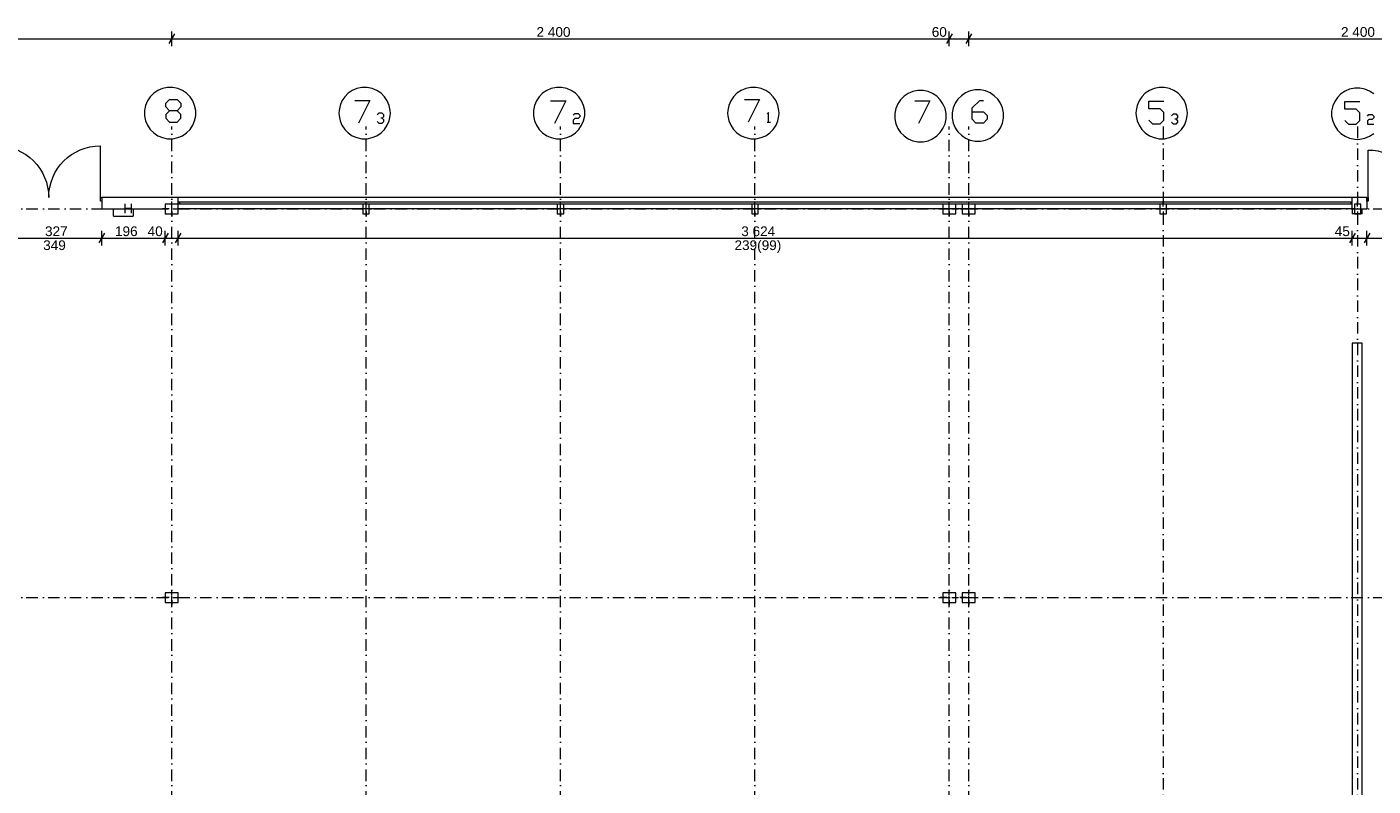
# Model space of a CAD drawing. Extents: x -283435 to 14216, y -77540 to 30522.
# Tile 121 of 177: x -138671 to -97126, y 7083 to 30522. Entities that reach past the tile are written whole.
import ezdxf

# ---------------------------------------------------------------- set-up
doc = ezdxf.new("R2010")
doc.units = 0
doc.header["$MEASUREMENT"] = 0
doc.linetypes.add('Kropki i Kreski', pattern=[670.277762, 352.777767, -176.388884, 0, -141.111112])
for name, color, linetype in [('Drzwi ArchiCAD', 7, 'Continuous'), ('Okna ArchiCADa', 7, 'Continuous'), ('SŁUPY', 7, 'Continuous'), ('WYMIARY', 7, 'Continuous'), ('ŚCIANY', 7, 'Continuous')]:
    doc.layers.add(name, color=color, linetype=linetype)
for name, color, linetype, lineweight in [('Drzwi ArchiCAD_Nr_Pióra__3', 3, 'Continuous', 18), ('Drzwi ArchiCAD_Nr_Pióra__7', 7, 'Continuous', 18), ('HYDRANTY_Nr_Pióra__1', 1, 'Continuous', 18), ('Okna ArchiCADa_Nr_Pióra__23', 23, 'Continuous', 18), ('Okna ArchiCADa_Nr_Pióra__3', 3, 'Continuous', 18), ('Okna ArchiCADa_Nr_Pióra__7', 7, 'Continuous', 18), ('OSIE_Nr_Pióra__5', 5, 'Continuous', 18), ('OSIE_Nr_Pióra__7', 7, 'Continuous', 18), ('SŁUPY_Nr_Pióra__20', 20, 'Continuous', 18), ('WYMIARY_Nr_Pióra__4', 4, 'Continuous', 18), ('WYMIARY_Nr_Pióra__5', 5, 'Continuous', 18), ('ŚCIANY_Nr_Pióra__7', 7, 'Continuous', 18)]:
    doc.layers.add(name, color=color, linetype=linetype, lineweight=lineweight)
doc.layers.add('SŁUPY_Nr_Pióra__28', color=7, linetype='Continuous', lineweight=18, true_color=0x260900)
doc.styles.add('GENERATED_STYLE_1', font='arial.ttf')
doc.styles.add('GENERATED_STYLE_2', font='txt')
doc.dimstyles.new('GENERATED_STYLE__2', dxfattribs={"dimtxt": 300, "dimasz": 228, "dimexe": 0.18, "dimexo": 0, "dimgap": 0.09, "dimtad": 1, "dimtih": 1, "dimtoh": 1, "dimdec": 0, "dimlfac": 0.1, "dimzin": 0, "dimdsep": 46, "dimtxsty": 'GENERATED_STYLE_2', "dimblk": 'ARROWHEAD_2', "dimblk1": 'ARROWHEAD_2', "dimblk2": 'ARROWHEAD_2', "dimcen": 0.09, "dimclrd": 256, "dimclre": 256, "dimclrt": 256, "dimazin": 0, "dimtfac": 1, "dimtdec": 4, "dimtmove": 0, "dimatfit": 3, "dimfxl": 1, "dimtolj": 1, "dimtzin": 0, "dimarcsym": 0})

# ---------------------------------------------------------------- blocks, each defined once
blk = doc.blocks.new('O M panel zakrzywiony 12_33')
at = {"layer": 'Okna ArchiCADa_Nr_Pióra__23', "linetype": 'Continuous'}
for p, q in [((-18069, 0), (-18119, 0)), ((-18069, -50), (-18069, 0)), ((18119, 0), (18069, 0)), ((18069, 0), (18069, -50)), ((-18119, -50), (-18069, -50)), ((18069, -50), (18119, -50))]:
    blk.add_line(p, q, dxfattribs=at)
at = {"layer": 'Okna ArchiCADa_Nr_Pióra__3', "linetype": 'Continuous'}
for p, q in [((-18119, 150), (18119, 150)), ((18069, 0), (-18069, 0)), ((-18119, -200), (18119, -200)), ((-18069, -50), (18069, -50))]:
    blk.add_line(p, q, dxfattribs=at)
at = {"layer": 'Okna ArchiCADa_Nr_Pióra__7', "linetype": 'Continuous'}
for p, q in [((-18119, 0), (-18119, -50)), ((18119, 0), (18119, -50))]:
    blk.add_line(p, q, dxfattribs=at)
blk = doc.blocks.new('D2 Drzwi podw. proste 12_18')
at = {"layer": 'Drzwi ArchiCAD_Nr_Pióra__3', "linetype": 'Continuous'}
for p, q in [((-1595, 0), (-1595, 1595)), ((1595, 0), (1595, 1595)), ((-1595, 0), (-1635, 0)), ((-1635, 0), (-1635, -115)), ((-1595, -115), (-1595, 0)), ((1635, 0), (1595, 0)), ((1595, 0), (1595, -115)), ((1635, -115), (1635, 0)), ((-1635, -115), (-1595, -115)), ((1595, -115), (1635, -115))]:
    blk.add_line(p, q, dxfattribs=at)
for centre, start, end in [((-1595, 0), 0, 90), ((1595, 0), 90, 180)]:
    blk.add_arc(centre, 1595, start, end, dxfattribs=at)
at = {"layer": 'Drzwi ArchiCAD_Nr_Pióra__7', "linetype": 'Continuous'}
for p, q in [((-1635, 0), (-1635, -115)), ((1635, 0), (1635, -115))]:
    blk.add_line(p, q, dxfattribs=at)
blk = doc.blocks.new('D2 Drzwi podw. proste 12_19')
at = {"layer": 'Drzwi ArchiCAD_Nr_Pióra__3', "linetype": 'Continuous'}
for p, q in [((-1465, 0), (-1465, 1465)), ((1465, 0), (1465, 1465)), ((-1465, 0), (-1505, 0)), ((-1505, 0), (-1505, -115)), ((-1465, -115), (-1465, 0)), ((1505, 0), (1465, 0)), ((1465, 0), (1465, -115)), ((1505, -115), (1505, 0)), ((-1505, -115), (-1465, -115)), ((1465, -115), (1505, -115))]:
    blk.add_line(p, q, dxfattribs=at)
for centre, start, end in [((-1465, 0), 0, 90), ((1465, 0), 90, 180)]:
    blk.add_arc(centre, 1465, start, end, dxfattribs=at)
at = {"layer": 'Drzwi ArchiCAD_Nr_Pióra__7', "linetype": 'Continuous'}
for p, q in [((-1505, 0), (-1505, -115)), ((1505, 0), (1505, -115))]:
    blk.add_line(p, q, dxfattribs=at)
blk = doc.blocks.new('Ściana_3', base_point=(10397, 24906))
at = {"layer": 'ŚCIANY_Nr_Pióra__7', "linetype": 'Continuous'}
for p, q in [((-136364, 25256), (-136364, 25141)), ((-134004, 25256), (-136364, 25256)), ((-136364, 25141), (-136364, 24906)), ((-134004, 25106), (-134004, 25256)), ((-134004, 25056), (-134004, 25106)), ((-134004, 24906), (-134004, 25056)), ((-97766, 25106), (-97766, 25256)), ((-97316, 25256), (-97766, 25256)), ((-97766, 25056), (-97766, 25106)), ((-97766, 24906), (-97766, 25056)), ((-97316, 25256), (-97316, 25141)), ((-97316, 25141), (-97316, 24906)), ((-136364, 24906), (-134404, 24906)), ((-97466, 24906), (-97316, 24906))]:
    blk.add_line(p, q, dxfattribs=at)
at = {"layer": 'Drzwi ArchiCAD', "linetype": 'Continuous', "xscale": -1}
for name, p in [('D2 Drzwi podw. proste 12_18', (-137999, 25256)), ('D2 Drzwi podw. proste 12_19', (-95811, 25256))]:
    blk.add_blockref(name, p, dxfattribs=at)
at = {"layer": 'Okna ArchiCADa', "linetype": 'Continuous', "rotation": 180}
blk.add_blockref('O M panel zakrzywiony 12_33', (-115885, 25056), dxfattribs=at)
blk = doc.blocks.new('Puste drzwi_4')
at = {"layer": 'Drzwi ArchiCAD_Nr_Pióra__7', "linetype": 'Continuous'}
for p, q in [((-1995, 0), (-1995, -300)), ((1995, 0), (1995, -300))]:
    blk.add_line(p, q, dxfattribs=at)
blk = doc.blocks.new('Ściana_148', base_point=(-97766, -18849))
at = {"layer": 'ŚCIANY_Nr_Pióra__7', "linetype": 'Continuous'}
for p, q in [((-97766, 24906), (-97766, 24750)), ((-97466, 24750), (-97466, 24906)), ((-97766, 20760), (-97766, -18849)), ((-97466, -18849), (-97466, 20760)), ((-97766, -18849), (-97466, -18849))]:
    blk.add_line(p, q, dxfattribs=at)
at = {"layer": 'Drzwi ArchiCAD', "linetype": 'Continuous', "rotation": 270}
blk.add_blockref('Puste drzwi_4', (-97466, 22755), dxfattribs=at)
blk = doc.blocks.new('Słup_48', base_point=(-109603, 24900))
at = {"layer": 'SŁUPY_Nr_Pióra__20', "linetype": 'Continuous'}
for p, q in [((-109603, 24980), (-109603, 25130)), ((-109683, 24900), (-109883, 24900)), ((-109603, 24820), (-109603, 24670)), ((-109523, 24900), (-109323, 24900))]:
    blk.add_line(p, q, dxfattribs=at)
blk.add_point((-109603, 24900), dxfattribs=at)
at = {"layer": 'SŁUPY_Nr_Pióra__28', "linetype": 'Continuous', "flags": 128}
blk.add_lwpolyline([(-109403, 24750), (-109403, 25050), (-109803, 25050), (-109803, 24750)], close=True, dxfattribs=at)
blk = doc.blocks.new('Słup_49', base_point=(-109603, 12900))
at = {"layer": 'SŁUPY_Nr_Pióra__20', "linetype": 'Continuous'}
for p, q in [((-109683, 12900), (-109883, 12900)), ((-109603, 12980), (-109603, 13130)), ((-109523, 12900), (-109323, 12900)), ((-109603, 12820), (-109603, 12670))]:
    blk.add_line(p, q, dxfattribs=at)
blk.add_point((-109603, 12900), dxfattribs=at)
at = {"layer": 'SŁUPY_Nr_Pióra__28', "linetype": 'Continuous', "flags": 128}
blk.add_lwpolyline([(-109403, 12750), (-109403, 13050), (-109803, 13050), (-109803, 12750)], close=True, dxfattribs=at)
blk = doc.blocks.new('Słup_53', base_point=(-110204, 24900))
at = {"layer": 'SŁUPY_Nr_Pióra__20', "linetype": 'Continuous'}
for p, q in [((-110204, 24980), (-110204, 25130)), ((-110284, 24900), (-110484, 24900)), ((-110204, 24820), (-110204, 24670)), ((-110124, 24900), (-109924, 24900))]:
    blk.add_line(p, q, dxfattribs=at)
blk.add_point((-110204, 24900), dxfattribs=at)
at = {"layer": 'SŁUPY_Nr_Pióra__28', "linetype": 'Continuous', "flags": 128}
blk.add_lwpolyline([(-110004, 24750), (-110004, 25050), (-110404, 25050), (-110404, 24750)], close=True, dxfattribs=at)
blk = doc.blocks.new('Słup_54', base_point=(-110204, 12900))
at = {"layer": 'SŁUPY_Nr_Pióra__20', "linetype": 'Continuous'}
for p, q in [((-110284, 12900), (-110484, 12900)), ((-110204, 12980), (-110204, 13130)), ((-110124, 12900), (-109924, 12900)), ((-110204, 12820), (-110204, 12670))]:
    blk.add_line(p, q, dxfattribs=at)
blk.add_point((-110204, 12900), dxfattribs=at)
at = {"layer": 'SŁUPY_Nr_Pióra__28', "linetype": 'Continuous', "flags": 128}
blk.add_lwpolyline([(-110004, 12750), (-110004, 13050), (-110404, 13050), (-110404, 12750)], close=True, dxfattribs=at)
blk = doc.blocks.new('Słup_58', base_point=(-134204, 24900))
at = {"layer": 'SŁUPY_Nr_Pióra__20', "linetype": 'Continuous'}
for p, q in [((-134204, 24980), (-134204, 25130)), ((-134284, 24900), (-134484, 24900)), ((-134204, 24820), (-134204, 24670)), ((-134124, 24900), (-133924, 24900))]:
    blk.add_line(p, q, dxfattribs=at)
blk.add_point((-134204, 24900), dxfattribs=at)
at = {"layer": 'SŁUPY_Nr_Pióra__28', "linetype": 'Continuous', "flags": 128}
blk.add_lwpolyline([(-134004, 24750), (-134004, 25050), (-134404, 25050), (-134404, 24750)], close=True, dxfattribs=at)
blk = doc.blocks.new('Słup_59', base_point=(-134204, 12900))
at = {"layer": 'SŁUPY_Nr_Pióra__20', "linetype": 'Continuous'}
for p, q in [((-134284, 12900), (-134484, 12900)), ((-134204, 12980), (-134204, 13130)), ((-134124, 12900), (-133924, 12900)), ((-134204, 12820), (-134204, 12670))]:
    blk.add_line(p, q, dxfattribs=at)
blk.add_point((-134204, 12900), dxfattribs=at)
at = {"layer": 'SŁUPY_Nr_Pióra__28', "linetype": 'Continuous', "flags": 128}
blk.add_lwpolyline([(-134004, 12750), (-134004, 13050), (-134404, 13050), (-134404, 12750)], close=True, dxfattribs=at)
blk = doc.blocks.new('Słup_116', base_point=(-97603, 24900))
at = {"layer": 'SŁUPY_Nr_Pióra__20', "linetype": 'Continuous'}
for p, q in [((-97603, 24980), (-97603, 25130)), ((-97683, 24900), (-97783, 24900)), ((-97603, 24820), (-97603, 24670)), ((-97523, 24900), (-97423, 24900))]:
    blk.add_line(p, q, dxfattribs=at)
blk.add_point((-97603, 24900), dxfattribs=at)
at = {"layer": 'SŁUPY_Nr_Pióra__28', "linetype": 'Continuous', "flags": 128}
blk.add_lwpolyline([(-97503, 24750), (-97503, 25050), (-97703, 25050), (-97703, 24750)], close=True, dxfattribs=at)
blk = doc.blocks.new('Słup_117', base_point=(-103603, 24900))
at = {"layer": 'SŁUPY_Nr_Pióra__20', "linetype": 'Continuous'}
for p, q in [((-103603, 24980), (-103603, 25130)), ((-103683, 24900), (-103783, 24900)), ((-103603, 24820), (-103603, 24670)), ((-103523, 24900), (-103423, 24900))]:
    blk.add_line(p, q, dxfattribs=at)
blk.add_point((-103603, 24900), dxfattribs=at)
at = {"layer": 'SŁUPY_Nr_Pióra__28', "linetype": 'Continuous', "flags": 128}
blk.add_lwpolyline([(-103503, 24750), (-103503, 25050), (-103703, 25050), (-103703, 24750)], close=True, dxfattribs=at)
blk = doc.blocks.new('Słup_118', base_point=(-116204, 24900))
at = {"layer": 'SŁUPY_Nr_Pióra__20', "linetype": 'Continuous'}
for p, q in [((-116204, 24980), (-116204, 25130)), ((-116284, 24900), (-116384, 24900)), ((-116204, 24820), (-116204, 24670)), ((-116124, 24900), (-116024, 24900))]:
    blk.add_line(p, q, dxfattribs=at)
blk.add_point((-116204, 24900), dxfattribs=at)
at = {"layer": 'SŁUPY_Nr_Pióra__28', "linetype": 'Continuous', "flags": 128}
blk.add_lwpolyline([(-116104, 24750), (-116104, 25050), (-116304, 25050), (-116304, 24750)], close=True, dxfattribs=at)
blk = doc.blocks.new('Słup_119', base_point=(-122204, 24900))
at = {"layer": 'SŁUPY_Nr_Pióra__20', "linetype": 'Continuous'}
for p, q in [((-122204, 24980), (-122204, 25130)), ((-122284, 24900), (-122384, 24900)), ((-122204, 24820), (-122204, 24670)), ((-122124, 24900), (-122024, 24900))]:
    blk.add_line(p, q, dxfattribs=at)
blk.add_point((-122204, 24900), dxfattribs=at)
at = {"layer": 'SŁUPY_Nr_Pióra__28', "linetype": 'Continuous', "flags": 128}
blk.add_lwpolyline([(-122104, 24750), (-122104, 25050), (-122304, 25050), (-122304, 24750)], close=True, dxfattribs=at)
blk = doc.blocks.new('Słup_120', base_point=(-128204, 24900))
at = {"layer": 'SŁUPY_Nr_Pióra__20', "linetype": 'Continuous'}
for p, q in [((-128204, 24980), (-128204, 25130)), ((-128284, 24900), (-128384, 24900)), ((-128204, 24820), (-128204, 24670)), ((-128124, 24900), (-128024, 24900))]:
    blk.add_line(p, q, dxfattribs=at)
blk.add_point((-128204, 24900), dxfattribs=at)
at = {"layer": 'SŁUPY_Nr_Pióra__28', "linetype": 'Continuous', "flags": 128}
blk.add_lwpolyline([(-128104, 24750), (-128104, 25050), (-128304, 25050), (-128304, 24750)], close=True, dxfattribs=at)
blk = doc.blocks.new('*D1059')
at = {"layer": 'WYMIARY_Nr_Pióra__4', "linetype": 'Continuous', "transparency": 16777216}
for p, q in [((-158204, 29931), (-158204, 30381)), ((-134204, 29931), (-134204, 30381)), ((-158117, 30306), (-158291, 30006)), ((-158204, 30156), (-134204, 30156)), ((-134117, 30306), (-134291, 30006))]:
    blk.add_line(p, q, dxfattribs=at)
at = {"layer": 'WYMIARY_Nr_Pióra__5', "transparency": 16777216, "insert": (-146717, 30516), "char_height": 300, "attachment_point": 1, "style": 'GENERATED_STYLE_1'}
blk.add_mtext('{2\xa0400}', dxfattribs=at)
blk = doc.blocks.new('ARROWHEAD_2')
at = {"linetype": 'Continuous'}
for p, q in [((0, 0), (-1, 0)), ((-0.38, -0.66), (0.38, 0.66))]:
    blk.add_line(p, q, dxfattribs=at)
blk = doc.blocks.new('*D1060')
at = {"layer": 'WYMIARY_Nr_Pióra__4', "linetype": 'Continuous', "transparency": 16777216}
for p, q in [((-134204, 29931), (-134204, 30381)), ((-110204, 29931), (-110204, 30381)), ((-134117, 30306), (-134291, 30006)), ((-134204, 30156), (-110204, 30156)), ((-110117, 30306), (-110290, 30006))]:
    blk.add_line(p, q, dxfattribs=at)
at = {"layer": 'WYMIARY_Nr_Pióra__5', "transparency": 16777216, "char_height": 300, "attachment_point": 1, "style": 'GENERATED_STYLE_1'}
for s, insert in [('{2\xa0400}', (-122944, 30516)), ('{60}', (-110746, 30516))]:
    blk.add_mtext(s, dxfattribs=dict(at, insert=insert))
blk = doc.blocks.new('*D1061')
at = {"layer": 'WYMIARY_Nr_Pióra__4', "linetype": 'Continuous', "transparency": 16777216}
for p, q in [((-110204, 29931), (-110204, 30381)), ((-109603, 29931), (-109603, 30381)), ((-110117, 30306), (-110290, 30006)), ((-110204, 30156), (-109603, 30156)), ((-109517, 30306), (-109690, 30006))]:
    blk.add_line(p, q, dxfattribs=at)
blk = doc.blocks.new('*D1062')
at = {"layer": 'WYMIARY_Nr_Pióra__4', "linetype": 'Continuous', "transparency": 16777216}
for p, q in [((-109603, 29931), (-109603, 30381)), ((-85603, 29931), (-85603, 30381)), ((-109517, 30306), (-109690, 30006)), ((-109603, 30156), (-85603, 30156)), ((-85517, 30306), (-85690, 30006))]:
    blk.add_line(p, q, dxfattribs=at)
at = {"layer": 'WYMIARY_Nr_Pióra__5', "transparency": 16777216, "insert": (-98116, 30516), "char_height": 300, "attachment_point": 1, "style": 'GENERATED_STYLE_1'}
blk.add_mtext('{2\xa0400}', dxfattribs=at)
blk = doc.blocks.new('*D1063')
at = {"layer": 'WYMIARY_Nr_Pióra__4', "linetype": 'Continuous', "transparency": 16777216}
for p, q in [((-85603, 29931), (-85603, 30381)), ((-61603, 29931), (-61603, 30381)), ((-85517, 30306), (-85690, 30006)), ((-85603, 30156), (-61603, 30156)), ((-61517, 30306), (-61690, 30006))]:
    blk.add_line(p, q, dxfattribs=at)
at = {"layer": 'WYMIARY_Nr_Pióra__5', "transparency": 16777216, "insert": (-74116, 30516), "char_height": 300, "attachment_point": 1, "style": 'GENERATED_STYLE_1'}
blk.add_mtext('{2\xa0400}', dxfattribs=at)
blk = doc.blocks.new('*D1064')
at = {"layer": 'WYMIARY_Nr_Pióra__4', "linetype": 'Continuous', "transparency": 16777216}
for p, q in [((-61603, 29931), (-61603, 30381)), ((-37603, 29931), (-37603, 30381)), ((-61517, 30306), (-61690, 30006)), ((-61603, 30156), (-37603, 30156)), ((-37517, 30306), (-37690, 30006))]:
    blk.add_line(p, q, dxfattribs=at)
at = {"layer": 'WYMIARY_Nr_Pióra__5', "transparency": 16777216, "insert": (-50116, 30516), "char_height": 300, "attachment_point": 1, "style": 'GENERATED_STYLE_1'}
blk.add_mtext('{2\xa0400}', dxfattribs=at)
blk = doc.blocks.new('*D1065')
at = {"layer": 'WYMIARY_Nr_Pióra__4', "linetype": 'Continuous', "transparency": 16777216}
for p, q in [((-37603, 29931), (-37603, 30381)), ((10397, 29931), (10397, 30381)), ((-37517, 30306), (-37690, 30006)), ((-37603, 30156), (10397, 30156)), ((10310, 30006), (10483, 30306)), ((10397, 30156), (10543, 30156))]:
    blk.add_line(p, q, dxfattribs=at)
at = {"layer": 'WYMIARY_Nr_Pióra__5', "transparency": 16777216, "insert": (-14116, 30516), "char_height": 300, "attachment_point": 1, "style": 'GENERATED_STYLE_1'}
blk.add_mtext('{4\xa0800}', dxfattribs=at)
blk = doc.blocks.new('*D1878')
at = {"layer": 'WYMIARY_Nr_Pióra__4', "linetype": 'Continuous', "transparency": 16777216}
for p, q in [((-139547, 24153), (-139721, 23853)), ((-139634, 23778), (-139634, 24228)), ((-136277, 24153), (-136451, 23853)), ((-136364, 23778), (-136364, 24228)), ((-139634, 24003), (-136364, 24003))]:
    blk.add_line(p, q, dxfattribs=at)
at = {"layer": 'WYMIARY_Nr_Pióra__5', "transparency": 16777216, "char_height": 300, "attachment_point": 1, "style": 'GENERATED_STYLE_1'}
for s, insert in [('{42}', (-139547, 24363)), ('{327}', (-138113, 24363))]:
    blk.add_mtext(s, dxfattribs=dict(at, insert=insert))
blk = doc.blocks.new('*D1879')
at = {"layer": 'WYMIARY_Nr_Pióra__4', "linetype": 'Continuous', "transparency": 16777216}
for p, q in [((-136277, 24153), (-136451, 23853)), ((-136364, 23778), (-136364, 24228)), ((-134317, 24153), (-134491, 23853)), ((-134404, 23778), (-134404, 24228)), ((-136364, 24003), (-134404, 24003))]:
    blk.add_line(p, q, dxfattribs=at)
at = {"layer": 'WYMIARY_Nr_Pióra__5', "transparency": 16777216, "char_height": 300, "attachment_point": 1, "style": 'GENERATED_STYLE_1'}
for s, insert in [('{196}', (-135953, 24363)), ('{40}', (-134946, 24363))]:
    blk.add_mtext(s, dxfattribs=dict(at, insert=insert))
blk = doc.blocks.new('*D1880')
at = {"layer": 'WYMIARY_Nr_Pióra__4', "linetype": 'Continuous', "transparency": 16777216}
for p, q in [((-134317, 24153), (-134491, 23853)), ((-134404, 23778), (-134404, 24228)), ((-133917, 24153), (-134091, 23853)), ((-134004, 23778), (-134004, 24228)), ((-134404, 24003), (-134004, 24003))]:
    blk.add_line(p, q, dxfattribs=at)
blk = doc.blocks.new('*D1881')
at = {"layer": 'WYMIARY_Nr_Pióra__4', "linetype": 'Continuous', "transparency": 16777216}
for p, q in [((-133917, 24153), (-134091, 23853)), ((-134004, 23778), (-134004, 24228)), ((-97679, 24153), (-97853, 23853)), ((-97766, 23778), (-97766, 24228)), ((-134004, 24003), (-97766, 24003))]:
    blk.add_line(p, q, dxfattribs=at)
at = {"layer": 'WYMIARY_Nr_Pióra__5', "transparency": 16777216, "char_height": 300, "attachment_point": 1, "style": 'GENERATED_STYLE_1'}
for s, insert in [('{3\xa0624}', (-116626, 24363)), ('{45}', (-98308, 24363))]:
    blk.add_mtext(s, dxfattribs=dict(at, insert=insert))
blk = doc.blocks.new('*D1882')
at = {"layer": 'WYMIARY_Nr_Pióra__4', "linetype": 'Continuous', "transparency": 16777216}
for p, q in [((-97679, 24153), (-97853, 23853)), ((-97766, 23778), (-97766, 24228)), ((-97229, 24153), (-97403, 23853)), ((-97316, 23778), (-97316, 24228)), ((-97766, 24003), (-97316, 24003))]:
    blk.add_line(p, q, dxfattribs=at)
blk = doc.blocks.new('*D1883')
at = {"layer": 'WYMIARY_Nr_Pióra__4', "linetype": 'Continuous', "transparency": 16777216}
for p, q in [((-97229, 24153), (-97403, 23853)), ((-97316, 23778), (-97316, 24228)), ((-94219, 24153), (-94393, 23853)), ((-94306, 23778), (-94306, 24228)), ((-97316, 24003), (-94306, 24003))]:
    blk.add_line(p, q, dxfattribs=at)
at = {"layer": 'WYMIARY_Nr_Pióra__5', "transparency": 16777216, "insert": (-96153, 24363), "char_height": 300, "attachment_point": 1, "style": 'GENERATED_STYLE_1'}
blk.add_mtext('{301}', dxfattribs=at)
blk = doc.blocks.new('*D1884')
at = {"layer": 'WYMIARY_Nr_Pióra__4', "linetype": 'Continuous', "transparency": 16777216}
for p, q in [((-94219, 24153), (-94393, 23853)), ((-94306, 23778), (-94306, 24228)), ((-93220, 24153), (-93393, 23853)), ((-93307, 23778), (-93307, 24228)), ((-94306, 24003), (-93307, 24003))]:
    blk.add_line(p, q, dxfattribs=at)
at = {"layer": 'WYMIARY_Nr_Pióra__5', "transparency": 16777216, "insert": (-94148, 24363), "char_height": 300, "attachment_point": 1, "style": 'GENERATED_STYLE_1'}
blk.add_mtext('{100}', dxfattribs=at)
blk = doc.blocks.new('*D1885')
at = {"layer": 'WYMIARY_Nr_Pióra__4', "linetype": 'Continuous', "transparency": 16777216}
for p, q in [((-93220, 24153), (-93393, 23853)), ((-93307, 23778), (-93307, 24228)), ((-92300, 24153), (-92473, 23853)), ((-92387, 23778), (-92387, 24228)), ((-93307, 24003), (-92387, 24003))]:
    blk.add_line(p, q, dxfattribs=at)
at = {"layer": 'WYMIARY_Nr_Pióra__5', "transparency": 16777216, "insert": (-93074, 24363), "char_height": 300, "attachment_point": 1, "style": 'GENERATED_STYLE_1'}
blk.add_mtext('{92}', dxfattribs=at)
blk = doc.blocks.new('*D1886')
at = {"layer": 'WYMIARY_Nr_Pióra__4', "linetype": 'Continuous', "transparency": 16777216}
for p, q in [((-92300, 24153), (-92473, 23853)), ((-92387, 23778), (-92387, 24228)), ((-91416, 24153), (-91589, 23853)), ((-91503, 23778), (-91503, 24228)), ((-92387, 24003), (-91503, 24003))]:
    blk.add_line(p, q, dxfattribs=at)
at = {"layer": 'WYMIARY_Nr_Pióra__5', "transparency": 16777216, "insert": (-92172, 24363), "char_height": 300, "attachment_point": 1, "style": 'GENERATED_STYLE_1'}
blk.add_mtext('{88}', dxfattribs=at)
blk = doc.blocks.new('*D1887')
at = {"layer": 'WYMIARY_Nr_Pióra__4', "linetype": 'Continuous', "transparency": 16777216}
for p, q in [((-91416, 24153), (-91589, 23853)), ((-91503, 23778), (-91503, 24228)), ((-61717, 24153), (-61890, 23853)), ((-61803, 23778), (-61803, 24228)), ((-91503, 24003), (-61803, 24003))]:
    blk.add_line(p, q, dxfattribs=at)
at = {"layer": 'WYMIARY_Nr_Pióra__5', "transparency": 16777216, "insert": (-77166, 24363), "char_height": 300, "attachment_point": 1, "style": 'GENERATED_STYLE_1'}
blk.add_mtext('{2\xa0970}', dxfattribs=at)
blk = doc.blocks.new('*D1888')
at = {"layer": 'WYMIARY_Nr_Pióra__4', "linetype": 'Continuous', "transparency": 16777216}
for p, q in [((-61717, 24153), (-61890, 23853)), ((-61803, 23778), (-61803, 24228)), ((-60027, 24153), (-60200, 23853)), ((-60113, 23778), (-60113, 24228)), ((-61803, 24003), (-60113, 24003))]:
    blk.add_line(p, q, dxfattribs=at)
at = {"layer": 'WYMIARY_Nr_Pióra__5', "transparency": 16777216, "insert": (-61300, 24363), "char_height": 300, "attachment_point": 1, "style": 'GENERATED_STYLE_1'}
blk.add_mtext('{169}', dxfattribs=at)
blk = doc.blocks.new('*D1889')
at = {"layer": 'WYMIARY_Nr_Pióra__4', "linetype": 'Continuous', "transparency": 16777216}
for p, q in [((-60027, 24153), (-60200, 23853)), ((-60113, 23778), (-60113, 24228)), ((-57047, 24153), (-57220, 23853)), ((-57133, 23778), (-57133, 24228)), ((-60113, 24003), (-57133, 24003))]:
    blk.add_line(p, q, dxfattribs=at)
at = {"layer": 'WYMIARY_Nr_Pióra__5', "transparency": 16777216, "insert": (-58965, 24363), "char_height": 300, "attachment_point": 1, "style": 'GENERATED_STYLE_1'}
blk.add_mtext('{298}', dxfattribs=at)
blk = doc.blocks.new('*D1890')
at = {"layer": 'WYMIARY_Nr_Pióra__4', "linetype": 'Continuous', "transparency": 16777216}
for p, q in [((-57047, 24153), (-57220, 23853)), ((-57133, 23778), (-57133, 24228)), ((-55616, 24153), (-55789, 23853)), ((-55703, 23778), (-55703, 24228)), ((-57133, 24003), (-55703, 24003)), ((-55703, 24003), (-31702, 24003))]:
    blk.add_line(p, q, dxfattribs=at)
at = {"layer": 'WYMIARY_Nr_Pióra__5', "transparency": 16777216, "insert": (-56760, 24363), "char_height": 300, "attachment_point": 1, "style": 'GENERATED_STYLE_1'}
blk.add_mtext('{143}', dxfattribs=at)
blk = doc.blocks.new('*D1891')
at = {"layer": 'WYMIARY_Nr_Pióra__4', "linetype": 'Continuous', "transparency": 16777216}
for p, q in [((-55616, 24153), (-55789, 23853)), ((-31616, 24153), (-31789, 23853)), ((-55703, 24003), (-31702, 24003))]:
    blk.add_line(p, q, dxfattribs=at)
at = {"layer": 'WYMIARY_Nr_Pióra__5', "transparency": 16777216, "insert": (-44215, 24363), "char_height": 300, "attachment_point": 1, "style": 'GENERATED_STYLE_1'}
blk.add_mtext('{2\xa0400}', dxfattribs=at)
blk = doc.blocks.new('*D1892')
at = {"layer": 'WYMIARY_Nr_Pióra__4', "linetype": 'Continuous', "transparency": 16777216}
for p, q in [((-31616, 24153), (-31789, 23853)), ((-31702, 23778), (-31702, 24228)), ((-28686, 24153), (-28859, 23853)), ((-28773, 23778), (-28773, 24228)), ((-55703, 24003), (-31702, 24003)), ((-31702, 24003), (-28773, 24003))]:
    blk.add_line(p, q, dxfattribs=at)
at = {"layer": 'WYMIARY_Nr_Pióra__5', "transparency": 16777216, "insert": (-30579, 24363), "char_height": 300, "attachment_point": 1, "style": 'GENERATED_STYLE_1'}
blk.add_mtext('{293}', dxfattribs=at)
blk = doc.blocks.new('*D1893')
at = {"layer": 'WYMIARY_Nr_Pióra__4', "linetype": 'Continuous', "transparency": 16777216}
for p, q in [((-28686, 24153), (-28859, 23853)), ((-28773, 23778), (-28773, 24228)), ((-25686, 24153), (-25859, 23853)), ((-25773, 23778), (-25773, 24228)), ((-28773, 24003), (-25773, 24003))]:
    blk.add_line(p, q, dxfattribs=at)
at = {"layer": 'WYMIARY_Nr_Pióra__5', "transparency": 16777216, "char_height": 300, "attachment_point": 1, "style": 'GENERATED_STYLE_1'}
for s, insert in [('{300}', (-27842, 24363)), ('{27}', (-26315, 24363))]:
    blk.add_mtext(s, dxfattribs=dict(at, insert=insert))
blk = doc.blocks.new('*D1894')
at = {"layer": 'WYMIARY_Nr_Pióra__4', "linetype": 'Continuous', "transparency": 16777216}
for p, q in [((-25686, 24153), (-25859, 23853)), ((-25773, 23778), (-25773, 24228)), ((-25416, 24153), (-25589, 23853)), ((-25502, 23778), (-25502, 24228)), ((-25773, 24003), (-25502, 24003)), ((-25502, 24003), (-16939, 24003))]:
    blk.add_line(p, q, dxfattribs=at)
blk = doc.blocks.new('*D1895')
at = {"layer": 'WYMIARY_Nr_Pióra__4', "linetype": 'Continuous', "transparency": 16777216}
for p, q in [((-25416, 24153), (-25589, 23853)), ((-17025, 23853), (-16852, 24153)), ((-16939, 23778), (-16939, 24228)), ((-25502, 24003), (-16939, 24003)), ((-16939, 24003), (-16792, 24003))]:
    blk.add_line(p, q, dxfattribs=at)
at = {"layer": 'WYMIARY_Nr_Pióra__5', "transparency": 16777216, "insert": (-21562, 24363), "char_height": 300, "attachment_point": 1, "style": 'GENERATED_STYLE_1'}
blk.add_mtext('{856}', dxfattribs=at)

msp = doc.modelspace()

# ---------------------------------------------------------------- linework, layer by layer
at = {"layer": 'HYDRANTY_Nr_Pióra__1', "linetype": 'Continuous'}
for p, q in [((-135995.3, 24675.8), (-135995.3, 24900.4)), ((-135995.3, 24900.4), (-135395.3, 24900.4)), ((-135995.3, 24675.8), (-135395.3, 24675.8)), ((-135395.3, 24900.4), (-135395.3, 24675.8))]:
    msp.add_line(p, q, dxfattribs=at)
at = {"layer": 'OSIE_Nr_Pióra__5', "linetype": 'Kropki i Kreski'}
for p, q in [((-128203.7, -38346.1), (-128203.7, 27442)), ((-122203.7, -38346.1), (-122203.7, 27442)), ((-116203.7, -38346.1), (-116203.7, 27442)), ((-103602.8, 27442), (-103602.8, -38346.1)), ((-97602.8, 27442), (-97602.8, -38346.1))]:
    msp.add_line(p, q, dxfattribs=at)
at = {"layer": 'OSIE_Nr_Pióra__7', "linetype": 'Kropki i Kreski'}
for p, q in [((-134204, -38346.1), (-134204, 27442)), ((-110203.7, -38346.1), (-110203.7, 27442)), ((-109603.3, -38346.1), (-109603.3, 27442)), ((-280139.5, 24900.4), (10893.5, 24900.4)), ((-280139.5, 12900.4), (10893.5, 12900.4))]:
    msp.add_line(p, q, dxfattribs=at)
at = {"layer": 'OSIE_Nr_Pióra__7', "linetype": 'Continuous', "flags": 128}
for points in [[(-135042.2, 27860.3), (-135042.2, 27776.7), (-135010.8, 27624.9), (-134947.9, 27483.8), (-134864.3, 27353.1), (-134754.7, 27248.5), (-134629, 27159.8), (-134487.9, 27102.3), (-134331.1, 27070.9), (-134252.5, 27065.6), (-134168.9, 27070.9), (-134012.1, 27102.3), (-133871, 27159.8), (-133745.3, 27248.5), (-133635.6, 27353.1), (-133552, 27483.8), (-133494.5, 27624.9), (-133463.1, 27776.7), (-133457.8, 27860.3), (-133463.1, 27943.9), (-133494.5, 28095.7), (-133552, 28236.8), (-133635.6, 28367.5), (-133745.3, 28472.2), (-133871, 28561.1), (-134012.1, 28618.6), (-134168.9, 28650), (-134252.5, 28655.1), (-134331.1, 28650), (-134487.9, 28618.6), (-134629, 28561.1), (-134754.7, 28472.2), (-134864.3, 28367.5), (-134947.9, 28236.8), (-135010.8, 28095.7), (-135042.2, 27943.9)], [(-129044.7, 27860.3), (-129039.4, 27776.7), (-129008, 27624.9), (-128950.5, 27483.8), (-128861.8, 27353.1), (-128757.2, 27248.5), (-128631.5, 27159.8), (-128485.3, 27102.3), (-128333.6, 27070.9), (-128250, 27065.6), (-128171.4, 27070.9), (-128014.6, 27102.3), (-127873.5, 27159.8), (-127742.8, 27248.5), (-127638.1, 27353.1), (-127554.5, 27483.8), (-127491.7, 27624.9), (-127460.3, 27776.7), (-127455.2, 27860.3), (-127460.3, 27943.9), (-127491.7, 28095.7), (-127554.5, 28236.8), (-127638.1, 28367.5), (-127742.8, 28472.2), (-127873.5, 28561.1), (-128014.6, 28618.6), (-128171.4, 28650), (-128250, 28655.1), (-128333.6, 28650), (-128485.3, 28618.6), (-128631.5, 28561.1), (-128757.2, 28472.2), (-128861.8, 28367.5), (-128950.5, 28236.8), (-129008, 28095.7), (-129039.4, 27943.9)], [(-123041.9, 27860.3), (-123041.9, 27776.7), (-123010.8, 27624.9), (-122947.9, 27483.8), (-122864.3, 27353.1), (-122754.4, 27248.5), (-122629, 27159.8), (-122487.9, 27102.3), (-122331.1, 27070.9), (-122247.2, 27065.6), (-122168.9, 27070.9), (-122012.1, 27102.3), (-121870.7, 27159.8), (-121745.3, 27248.5), (-121635.6, 27353.1), (-121551.7, 27483.8), (-121489.2, 27624.9), (-121457.8, 27776.7), (-121457.8, 27860.3), (-121457.8, 27943.9), (-121489.2, 28095.7), (-121551.7, 28236.8), (-121635.6, 28367.5), (-121745.3, 28472.2), (-121870.7, 28561.1), (-122012.1, 28618.6), (-122168.9, 28650), (-122247.2, 28655.1), (-122331.1, 28650), (-122487.9, 28618.6), (-122629, 28561.1), (-122754.4, 28472.2), (-122864.3, 28367.5), (-122947.9, 28236.8), (-123010.8, 28095.7), (-123041.9, 27943.9)], [(-117044.7, 27860.3), (-117039.4, 27776.7), (-117008, 27624.9), (-116945.4, 27483.8), (-116861.5, 27353.1), (-116757.2, 27248.5), (-116626.5, 27159.8), (-116485.1, 27102.3), (-116328.2, 27070.9), (-116250, 27065.6), (-116166.1, 27070.9), (-116014.6, 27102.3), (-115868.2, 27159.8), (-115742.8, 27248.5), (-115638.1, 27353.1), (-115549.2, 27483.8), (-115491.7, 27624.9), (-115460.3, 27776.7), (-115454.9, 27860.3), (-115460.3, 27943.9), (-115491.7, 28095.7), (-115549.2, 28236.8), (-115638.1, 28367.5), (-115742.8, 28472.2), (-115868.2, 28561.1), (-116014.6, 28618.6), (-116166.1, 28650), (-116250, 28655.1), (-116328.2, 28650), (-116485.1, 28618.6), (-116626.5, 28561.1), (-116757.2, 28472.2), (-116861.5, 28367.5), (-116945.4, 28236.8), (-117008, 28095.7), (-117039.4, 27943.9)], [(-111889.1, 27771.4), (-111889.1, 27687.8), (-111857.7, 27531), (-111794.9, 27389.9), (-111711.3, 27264.2), (-111601.6, 27154.5), (-111475.9, 27070.9), (-111334.8, 27008.1), (-111178, 26976.6), (-111099.4, 26976.6), (-111015.8, 26976.6), (-110859, 27008.1), (-110717.9, 27070.9), (-110592.2, 27154.5), (-110482.5, 27264.2), (-110398.9, 27389.9), (-110336.1, 27531), (-110304.7, 27687.8), (-110304.7, 27771.4), (-110304.7, 27849.9), (-110336.1, 28006.8), (-110398.9, 28147.9), (-110482.5, 28273.5), (-110592.2, 28383.2), (-110717.9, 28466.8), (-110859, 28529.7), (-111015.8, 28561.1), (-111099.4, 28561.1), (-111178, 28561.1), (-111334.8, 28529.7), (-111475.9, 28466.8), (-111601.6, 28383.2), (-111711.3, 28273.5), (-111794.9, 28147.9), (-111857.7, 28006.8), (-111889.1, 27849.9)], [(-110116.4, 27787.1), (-110111.4, 27708.8), (-110080, 27552), (-110022.5, 27410.6), (-109938.6, 27279.9), (-109828.9, 27175.6), (-109703.5, 27091.7), (-109557.1, 27029.1), (-109405.3, 26997.7), (-109321.7, 26992.4), (-109243.1, 26997.7), (-109086.3, 27029.1), (-108945.2, 27091.7), (-108819.8, 27175.6), (-108709.8, 27279.9), (-108626.3, 27410.6), (-108563.4, 27552), (-108532.3, 27708.8), (-108532.3, 27787.1), (-108532.3, 27871), (-108563.4, 28022.5), (-108626.3, 28168.9), (-108709.8, 28294.3), (-108819.8, 28398.9), (-108945.2, 28487.9), (-109086.3, 28545.4), (-109243.1, 28576.8), (-109321.7, 28581.8), (-109405.3, 28576.8), (-109557.1, 28545.4), (-109703.5, 28487.9), (-109828.9, 28398.9), (-109938.6, 28294.3), (-110022.5, 28168.9), (-110080, 28022.5), (-110111.4, 27871)], [(-104443.3, 27860.3), (-104437.9, 27776.7), (-104406.5, 27624.9), (-104343.9, 27483.8), (-104260.4, 27353.1), (-104155.7, 27248.5), (-104025, 27159.8), (-103883.9, 27102.3), (-103732.1, 27070.9), (-103648.5, 27065.6), (-103564.9, 27070.9), (-103413.1, 27102.3), (-103272, 27159.8), (-103141.3, 27248.5), (-103036.7, 27353.1), (-102947.7, 27483.8), (-102890.2, 27624.9), (-102858.8, 27776.7), (-102853.8, 27860.3), (-102858.8, 27943.9), (-102890.2, 28095.7), (-102947.7, 28236.8), (-103036.7, 28367.5), (-103141.3, 28472.2), (-103272, 28561.1), (-103413.1, 28618.6), (-103564.9, 28650), (-103648.5, 28655.1), (-103732.1, 28650), (-103883.9, 28618.6), (-104025, 28561.1), (-104155.7, 28472.2), (-104260.4, 28367.5), (-104343.9, 28236.8), (-104406.5, 28095.7), (-104437.9, 27943.9)]]:
    msp.add_lwpolyline(points, close=True, dxfattribs=at)
for points in [[(-134268.2, 27583.1), (-134038.2, 27583.1), (-133917.8, 27703.5), (-133917.8, 27818.5), (-134038.2, 27933.5), (-134268.2, 27933.5), (-134388.6, 28053.9), (-134388.6, 28168.9), (-134268.2, 28283.9), (-134038.2, 28283.9), (-133917.8, 28168.9), (-133917.8, 28053.9), (-134038.2, 27933.5)], [(-128553.2, 28252.5), (-128087.8, 28252.5), (-128438.2, 27552)], [(-116526.8, 28278.6), (-116061.7, 28278.6), (-116411.8, 27578.1)], [(-109499.6, 27902.1), (-109149.2, 27902.1), (-109034.1, 27787.1), (-109034.1, 27672.1), (-109149.2, 27552), (-109384.5, 27552), (-109499.6, 27672.1), (-109499.6, 28022.5), (-109264.2, 28252.5), (-109149.2, 28252.5)], [(-97107.4, 28456.4), (-97232.8, 28540), (-97379.2, 28602.9), (-97530.7, 28634.3), (-97614.6, 28634.3), (-97692.8, 28634.3), (-97849.6, 28602.9), (-97991, 28540), (-98121.8, 28456.4), (-98226.1, 28346.8), (-98310, 28221.1), (-98372.6, 28080), (-98404, 27923.2), (-98409.3, 27844.6), (-98404, 27761), (-98372.6, 27609.5), (-98310, 27463.1), (-98226.1, 27337.4), (-98121.8, 27227.7), (-97991, 27144.1), (-97849.6, 27086.6), (-97692.8, 27055.2), (-97614.6, 27049.9), (-97530.7, 27055.2), (-97379.2, 27086.6), (-97232.8, 27144.1), (-97107.4, 27227.7)], [(-134268.2, 27933.5), (-134388.6, 27818.5), (-134388.6, 27703.5), (-134268.2, 27583.1)], [(-127706, 27703.5), (-127653.8, 27755.7), (-127653.8, 27802.8), (-127706, 27855.3), (-127805.6, 27855.3), (-127857.8, 27802.8)], [(-122514, 28242.1), (-122043.2, 28242.1), (-122393.6, 27541.4)], [(-121813.2, 27792.4), (-121761, 27844.6), (-121661.7, 27844.6), (-121609.2, 27792.4), (-121609.2, 27745.3), (-121661.7, 27693.1), (-121761, 27693.1), (-121813.2, 27646), (-121813.2, 27541.4), (-121609.2, 27541.4)], [(-115779.2, 27578.1), (-115779.2, 27876), (-115826.4, 27823.9)], [(-111271.9, 28236.8), (-110806.5, 28236.8), (-111156.9, 27536.3)], [(-104045.7, 27646), (-103930.7, 27525.6), (-103695.6, 27525.6), (-103580.6, 27646), (-103580.6, 27876), (-103695.6, 27991), (-104045.7, 27991), (-104045.7, 28226.4), (-103580.6, 28226.4)], [(-98001.4, 27635.6), (-97886.4, 27515.3), (-97651, 27515.3), (-97536, 27635.6), (-97536, 27865.7), (-97651, 27986), (-98001.4, 27986), (-98001.4, 28216), (-97536, 28216)], [(-127857.8, 27604.2), (-127805.6, 27552), (-127706, 27552), (-127653.8, 27604.2), (-127653.8, 27651.3), (-127706, 27703.5), (-127753.2, 27703.5)], [(-115826.4, 27578.1), (-115727.1, 27578.1)], [(-103193.5, 27677.4), (-103146.6, 27724.5), (-103146.6, 27776.7), (-103193.5, 27828.9), (-103292.8, 27828.9), (-103345.3, 27776.7)], [(-103345.3, 27578.1), (-103292.8, 27525.6), (-103193.5, 27525.6), (-103146.6, 27578.1), (-103146.6, 27624.9), (-103193.5, 27677.4), (-103246, 27677.4)], [(-97300.6, 27766.3), (-97253.5, 27818.5), (-97149.2, 27818.5), (-97102, 27766.3), (-97102, 27719.2), (-97149.2, 27667), (-97253.5, 27667), (-97300.6, 27619.9), (-97300.6, 27515.3), (-97102, 27515.3)]]:
    msp.add_lwpolyline(points, dxfattribs=at)

# ---------------------------------------------------------------- block references
at = {"layer": 'SŁUPY'}
for name, p in [('Słup_58', (-134204, 24900.4)), ('Słup_120', (-128203.7, 24900.4)), ('Słup_119', (-122203.7, 24900.4)), ('Słup_118', (-116203.7, 24900.4)), ('Słup_53', (-110203.7, 24900.4)), ('Słup_48', (-109603.3, 24900.4)), ('Słup_117', (-103602.8, 24900.4)), ('Słup_116', (-97602.8, 24900.4)), ('Słup_59', (-134204, 12900.4)), ('Słup_54', (-110203.7, 12900.4)), ('Słup_49', (-109603.3, 12900.4))]:
    msp.add_blockref(name, p, dxfattribs=at)
at = {"layer": 'ŚCIANY'}
for name, p in [('Ściana_3', (10396.7, 24905.7)), ('Ściana_148', (-97766, -18849))]:
    msp.add_blockref(name, p, dxfattribs=at)

# ---------------------------------------------------------------- texts
at = {"layer": 'HYDRANTY_Nr_Pióra__1', "linetype": 'Continuous', "insert": (-135545.3, 24767.5), "char_height": 300, "attachment_point": 8, "style": 'GENERATED_STYLE_1'}
msp.add_mtext('{H}', dxfattribs=at)
at = {"layer": 'WYMIARY_Nr_Pióra__5', "linetype": 'Continuous', "char_height": 300, "attachment_point": 7, "style": 'GENERATED_STYLE_1'}
for s, insert in [('{349}', (-138169.8, 23628.2)), ('{239(99)}', (-116833.8, 23541.5))]:
    msp.add_mtext(s, dxfattribs=dict(at, insert=insert))

# ---------------------------------------------------------------- dimensions: what is measured, and where the dimension line sits
at = {"layer": 'WYMIARY', "linetype": 'Continuous'}
for base, p1, p2, picture, middle in [((-278804, 30156.3), (-158204, 27442), (-134204, 27442), '*D1059', (-146202.7, 30366.3)), ((-278804, 30156.3), (-134204, 27442), (-110203.7, 27442), '*D1060', (-122430.2, 30366.3)), ((-278804, 30156.3), (-109603.3, 27442), (-85603.3, 27442), '*D1062', (-97601.9, 30366.3)), ((-278804, 30156.3), (-85603.3, 27442), (-61603.3, 27442), '*D1063', (-73601.9, 30366.3)), ((-278804, 30156.3), (-61603.3, 27442), (-37603.3, 27442), '*D1064', (-49601.9, 30366.3)), ((-278804, 30156.3), (-37603.3, 27442), (10396.7, 27442), '*D1065', (-13601.9, 30366.3)), ((-278804, 30156.3), (-110203.7, 27442), (-109603.3, 27442), '*D1061', (-110520.8, 30366.3)), ((-224104, 24003.1), (-91502.8, 24750.4), (-61803.3, 25255.7), '*D1887', (-76651.7, 24213.1)), ((-224104, 24003.1), (-61803.3, 25255.7), (-60113.3, 24905.7), '*D1888', (-60962.4, 24213.1)), ((-224104, 24003.1), (-136364, 24905.7), (-134404, 25050.4), '*D1879', (-135615.8, 24213.1)), ((-224104, 24003.1), (-134404, 25050.4), (-134004, 24750.4), '*D1880', (-134721.1, 24213.1)), ((-224104, 24003.1), (-139634, 24905.7), (-136364, 24905.7), '*D1878', (-137775.5, 24213.1)), ((-224104, 24003.1), (-97766, 24750.4), (-97316, 24905.7), '*D1882', (-98083.1, 24213.1)), ((-224104, 24003.1), (-97316, 24905.7), (-94306, 24905.7), '*D1883', (-95815.2, 24213.1)), ((-224104, 24003.1), (-94306, 24905.7), (-93306.8, 24905.7), '*D1884', (-93810.5, 24213.1)), ((-224104, 24003.1), (-93306.8, 24905.7), (-92386.8, 24905.7), '*D1885', (-92849.6, 24213.1)), ((-224104, 24003.1), (-92386.8, 24905.7), (-91502.8, 24750.4), '*D1886', (-91947.6, 24213.1)), ((-224104, 24003.1), (-60113.3, 24905.7), (-57133.3, 24905.7), '*D1889', (-58627.4, 24213.1)), ((-224104, 24003.1), (-57133.3, 24905.7), (-55702.8, 24750.4), '*D1890', (-56422.2, 24213.1)), ((-224104, 24003.1), (-31702.3, 24750.4), (-28772.8, 24905.7), '*D1892', (-30241.7, 24213.1)), ((-224104, 24003.1), (-28772.8, 24905.7), (-25772.8, 24905.7), '*D1893', (-27504.6, 24213.1)), ((-224104, 24003.1), (-25772.8, 24905.7), (-25502.3, 24750.4), '*D1894', (-26090, 24213.1)), ((-224104, 24003.1), (-25502.3, 24750.4), (-16938.7, 24905.7), '*D1895', (-21224.6, 24213.1)), ((-224104, 24003.1), (-134004, 24750.4), (-97766, 24750.4), '*D1881', (-116111.3, 24213.1)), ((-224104, 24003.1), (-55702.8, 24750.4), (-31702.3, 24750.4), '*D1891', (-43701.2, 24213.1))]:
    dim = msp.add_linear_dim(base=base, p1=p1, p2=p2, dimstyle='GENERATED_STYLE__2', dxfattribs=at)
    dim.commit()
    dim.dimension.update_dxf_attribs({"geometry": picture, "text_midpoint": middle})

doc.saveas('drawing.dxf')
